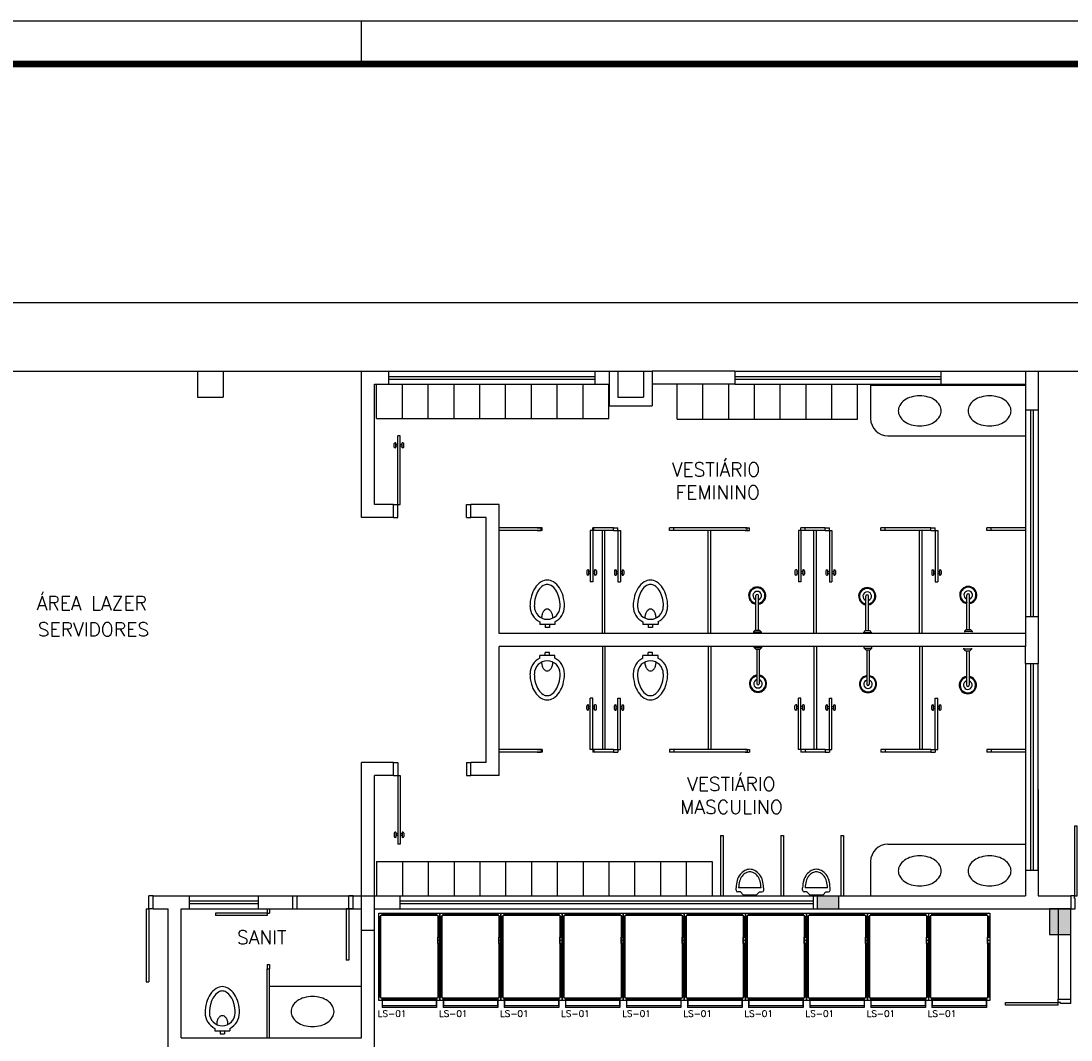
# Model space of a CAD drawing. Extents: x -21.9 to 51.8, y -25 to 17.
# Tile 49 of 53: x 2.9 to 15.1, y 5.1 to 17. Entities that reach past the tile are written whole.
import ezdxf

# ---------------------------------------------------------------- set-up
doc = ezdxf.new("R2010")
doc.units = 0
doc.header["$MEASUREMENT"] = 0
doc.layers.add('PAREDES', color=8, linetype='Continuous')
doc.layers.add('PRANCHA', color=8, linetype='Continuous')
doc.styles.add('20--4-0', font='romans.shx', dxfattribs={"height": 0.08})
doc.styles.add('50-30', font='romans.shx', dxfattribs={"height": 0.16})

# ---------------------------------------------------------------- blocks, each defined once
blk = doc.blocks.new('1-50 A0 FGR')
at = {"layer": 'PRANCHA'}
for p, q in [((3692.67, 59.449), (3632.52, 59.449)), ((3647.713, 58.949), (3647.713, 59.449))]:
    blk.add_line(p, q, dxfattribs=at)
at = {"layer": 'PRANCHA', "const_width": 0.075}
blk.add_lwpolyline([(3633.77, 58.949), (3633.77, 17.949), (3692.17, 17.949), (3692.17, 58.949), (3633.77, 58.949)], dxfattribs=at)
blk = doc.blocks.new('PORTA 120 DUPLA')
at = {"layer": 'PAREDES'}
for p, q in [((-96.829, 44.041), (-96.779, 44.041)), ((-96.779, 44.041), (-96.779, 43.921)), ((-95.579, 44.041), (-95.579, 43.921)), ((-95.579, 44.041), (-95.529, 44.041)), ((-96.789, 43.891), (-96.829, 43.891)), ((-96.789, 43.921), (-96.789, 43.891)), ((-96.779, 43.921), (-96.789, 43.921)), ((-96.789, 43.891), (-96.789, 43.281)), ((-96.759, 43.891), (-96.789, 43.891)), ((-96.759, 43.281), (-96.759, 43.891)), ((-95.599, 43.891), (-95.599, 43.281)), ((-95.599, 43.891), (-95.569, 43.891)), ((-95.579, 43.921), (-95.569, 43.921)), ((-95.569, 43.921), (-95.569, 43.891)), ((-95.569, 43.281), (-95.569, 43.891)), ((-95.569, 43.891), (-95.529, 43.891)), ((-96.789, 43.281), (-96.759, 43.281)), ((-95.599, 43.281), (-95.569, 43.281))]:
    blk.add_line(p, q, dxfattribs=at)
blk = doc.blocks.new('PORTA 1.60X2.10 DUPLA')
at = {"layer": 'PAREDES'}
for p, q in [((-103.693, 43.276), (-103.643, 43.276)), ((-103.643, 43.276), (-103.643, 43.156)), ((-102.043, 43.276), (-102.043, 43.156)), ((-101.993, 43.276), (-102.043, 43.276)), ((-103.653, 43.126), (-103.693, 43.126)), ((-103.643, 43.156), (-103.653, 43.156)), ((-103.653, 43.156), (-103.653, 43.126)), ((-103.623, 43.126), (-103.653, 43.126)), ((-103.653, 43.126), (-103.653, 42.316)), ((-103.623, 42.316), (-103.623, 43.126)), ((-102.033, 43.126), (-102.063, 43.126)), ((-102.063, 43.126), (-102.063, 42.316)), ((-102.043, 43.156), (-102.033, 43.156)), ((-102.033, 43.156), (-102.033, 43.126)), ((-102.033, 42.316), (-102.033, 43.126)), ((-102.033, 43.126), (-101.993, 43.126)), ((-103.653, 42.316), (-103.623, 42.316)), ((-102.063, 42.316), (-102.033, 42.316))]:
    blk.add_line(p, q, dxfattribs=at)
blk = doc.blocks.new('LS-01')
at = {"layer": 'PAREDES'}
for p, q in [((-156.233, 63.489), (-156.233, 63.407)), ((-155.599, 63.426), (-156.233, 63.426)), ((-155.599, 63.407), (-156.233, 63.407)), ((-156.231, 63.489), (-156.231, 63.426)), ((-155.602, 63.489), (-155.602, 63.426)), ((-155.599, 63.489), (-155.599, 63.407))]:
    blk.add_line(p, q, dxfattribs=at)
for points in [[(-156.271, 64.466), (-156.246, 64.466), (-156.246, 64.479), (-156.233, 64.479), (-156.233, 64.504)], [(-155.586, 64.479), (-155.586, 63.515), (-156.246, 63.515), (-156.246, 64.479), (-155.586, 64.479)], [(-156.233, 64.492), (-155.599, 64.492)], [(-155.599, 64.504), (-155.599, 64.479), (-155.586, 64.479), (-155.586, 64.466), (-155.561, 64.466)], [(-156.259, 63.527), (-156.259, 64.466)], [(-155.574, 64.466), (-155.574, 64.225)], [(-155.561, 64.225), (-155.586, 64.225)], [(-155.561, 64.149), (-155.586, 64.149), (-155.586, 64.225), (-155.561, 64.225), (-155.561, 64.149)], [(-155.561, 64.187), (-155.586, 64.187), (-155.586, 64.187)], [(-155.561, 64.149), (-155.586, 64.149)], [(-155.574, 64.149), (-155.574, 63.527)], [(-156.233, 63.489), (-156.233, 63.515), (-156.246, 63.515), (-156.246, 63.527), (-156.271, 63.527)], [(-155.599, 63.502), (-156.233, 63.502)], [(-155.561, 63.527), (-155.586, 63.527), (-155.586, 63.515), (-155.599, 63.515), (-155.599, 63.489)]]:
    blk.add_lwpolyline(points, dxfattribs=at)
blk.add_lwpolyline([(-156.271, 63.489), (-156.271, 64.504), (-155.561, 64.504), (-155.561, 63.489)], close=True, dxfattribs=at)
at = {"layer": 'PAREDES', "style": '20--4-0'}
blk.add_text('LS-01', height=0.075, dxfattribs=at).set_placement((-156.282, 63.298))
blk = doc.blocks.new('CUBA')
blk.add_lwpolyline([(0, 0, 0.07067), (0.014, -0.099, 0.082314), (0.051, -0.177, 0.106842), (0.112, -0.233, 0.13438), (0.175, -0.25, 0.13438), (0.238, -0.233, 0.106842), (0.299, -0.177, 0.082314), (0.336, -0.099, 0.07067), (0.35, 0, 0.07067), (0.336, 0.099, 0.082314), (0.299, 0.177, 0.106842), (0.238, 0.233, 0.13438), (0.175, 0.25, 0.13438), (0.112, 0.233, 0.106842), (0.051, 0.177, 0.082314), (0.014, 0.099, 0.07067)], format="xyb", close=True)
blk = doc.blocks.new('ENTORNO')
at = {"layer": 'PAREDES'}
for p, q in [((93.359, 2.641), (132.809, 2.641)), ((93.359, 1.841), (100.159, 1.841)), ((98.249, 1.841), (98.549, 1.841)), ((98.249, 1.841), (98.249, 1.541)), ((98.549, 1.841), (98.549, 1.541)), ((100.159, 0.141), (100.159, 1.841)), ((100.159, 1.841), (100.474, 1.841)), ((100.474, 1.841), (102.874, 1.841)), ((100.474, 1.691), (100.474, 1.841)), ((102.874, 1.841), (103.139, 1.841)), ((102.874, 1.691), (102.874, 1.841)), ((103.039, 1.841), (103.039, 1.441)), ((103.139, 1.841), (103.139, 1.541)), ((103.139, 1.841), (103.539, 1.841)), ((103.439, 1.841), (103.439, 1.541)), ((104.499, 1.841), (103.539, 1.841)), ((103.539, 1.841), (103.539, 1.441)), ((104.499, 1.841), (106.899, 1.841)), ((104.499, 1.841), (104.499, 1.691)), ((106.899, 1.841), (108.029, 1.841)), ((106.899, 1.691), (106.899, 1.841)), ((107.879, 1.841), (107.879, 1.391)), ((108.029, 1.841), (108.029, 1.391)), ((108.029, 1.841), (109.428, 1.841)), ((100.474, 1.781), (102.874, 1.781)), ((100.474, 1.751), (102.874, 1.751)), ((104.499, 1.781), (106.899, 1.781)), ((104.499, 1.751), (106.899, 1.751)), ((100.309, 0.291), (100.309, 1.691)), ((100.309, 1.691), (100.474, 1.691)), ((100.334, 1.291), (100.334, 1.691)), ((100.474, 1.691), (102.874, 1.691)), ((100.634, 1.291), (100.634, 1.691)), ((100.934, 1.291), (100.934, 1.691)), ((101.234, 1.291), (101.234, 1.691)), ((101.534, 1.291), (101.534, 1.691)), ((101.834, 1.291), (101.834, 1.691)), ((102.134, 1.291), (102.134, 1.691)), ((102.434, 1.291), (102.434, 1.691)), ((102.734, 1.291), (102.734, 1.691)), ((102.874, 1.691), (103.039, 1.691)), ((103.034, 1.291), (103.034, 1.691)), ((104.499, 1.691), (103.539, 1.691)), ((103.828, 1.284), (103.828, 1.684)), ((104.128, 1.284), (104.128, 1.684)), ((104.428, 1.291), (104.428, 1.691)), ((104.499, 1.691), (106.899, 1.691)), ((104.728, 1.291), (104.728, 1.691)), ((105.028, 1.284), (105.028, 1.684)), ((105.328, 1.284), (105.328, 1.684)), ((105.628, 1.284), (105.628, 1.684)), ((105.928, 1.284), (105.928, 1.684)), ((106.079, 1.691), (106.079, 1.291)), ((106.079, 1.681), (107.879, 1.681)), ((106.899, 1.691), (107.879, 1.691)), ((98.249, 1.541), (98.549, 1.541)), ((103.139, 1.541), (103.439, 1.541)), ((103.039, 1.441), (103.539, 1.441)), ((107.879, 1.391), (107.879, -1.009)), ((107.879, 1.391), (108.029, 1.391)), ((107.939, 1.391), (107.939, -1.009)), ((107.969, 1.391), (107.969, -1.009)), ((108.029, 1.391), (108.029, -1.009)), ((100.334, 1.291), (103.034, 1.291)), ((103.828, 1.284), (105.028, 1.284)), ((104.728, 1.284), (105.928, 1.284)), ((100.539, 0.96), (100.539, 1)), ((100.559, 1.01), (100.549, 1.01)), ((100.559, 0.95), (100.559, 1.01)), ((100.579, 0.99), (100.559, 0.99)), ((100.579, 0.291), (100.579, 1.09)), ((100.609, 1.09), (100.579, 1.09)), ((100.609, 0.291), (100.609, 1.09)), ((100.629, 0.99), (100.609, 0.99)), ((100.639, 1.01), (100.629, 1.01)), ((100.629, 0.95), (100.629, 1.01)), ((100.649, 0.96), (100.649, 1)), ((106.279, 1.091), (107.879, 1.091)), ((100.559, 0.95), (100.549, 0.95)), ((100.579, 0.97), (100.559, 0.97)), ((100.629, 0.97), (100.609, 0.97)), ((100.639, 0.95), (100.629, 0.95)), ((100.529, 0.291), (100.309, 0.291)), ((100.529, 0.141), (100.529, 0.291)), ((100.529, 0.291), (100.609, 0.291)), ((100.579, 0.141), (100.579, 0.291)), ((101.379, 0.141), (101.379, 0.291)), ((101.379, 0.291), (101.429, 0.291)), ((101.759, 0.291), (101.429, 0.291)), ((101.429, 0.141), (101.429, 0.291)), ((101.759, -1.209), (101.759, 0.291)), ((100.529, 0.141), (100.159, 0.141)), ((100.529, 0.141), (100.579, 0.141)), ((101.379, 0.141), (101.429, 0.141)), ((101.609, 0.141), (101.429, 0.141)), ((101.609, -2.709), (101.609, 0.141)), ((102.259, 0.021), (101.759, 0.021)), ((102.199, 0.021), (102.249, 0.021)), ((102.249, -0.009), (102.249, 0.021)), ((102.259, -0.009), (102.259, 0.021)), ((102.849, -0.009), (102.849, 0.021)), ((102.899, 0.021), (102.849, 0.021)), ((102.859, -0.009), (102.859, 0.021)), ((103.089, 0.021), (102.859, 0.021)), ((103.089, -0.009), (103.089, 0.021)), ((103.089, 0.021), (103.139, 0.021)), ((103.139, -0.009), (103.139, 0.021)), ((103.739, -0.009), (103.739, 0.021)), ((103.789, 0.021), (103.739, 0.021)), ((104.644, 0.021), (103.789, 0.021)), ((103.789, -0.009), (103.789, 0.021)), ((104.619, 0.021), (104.669, 0.021)), ((104.644, -0.009), (104.644, 0.021)), ((104.669, -0.009), (104.669, 0.021)), ((105.319, 0.021), (105.269, 0.021)), ((105.269, -0.009), (105.269, 0.021)), ((105.549, 0.021), (105.319, 0.021)), ((105.319, -0.009), (105.319, 0.021)), ((105.549, -0.009), (105.549, 0.021)), ((105.549, 0.021), (105.599, 0.021)), ((105.599, -0.009), (105.599, 0.021)), ((106.199, -0.009), (106.199, 0.021)), ((106.249, 0.021), (106.199, 0.021)), ((106.779, 0.021), (106.249, 0.021)), ((106.249, -0.009), (106.249, 0.021)), ((106.779, -0.009), (106.779, 0.021)), ((106.779, 0.021), (106.829, 0.021)), ((106.829, -0.009), (106.829, 0.021)), ((107.429, -0.009), (107.429, 0.021)), ((107.479, 0.021), (107.429, 0.021)), ((107.479, -0.009), (107.479, 0.021)), ((107.879, 0.021), (107.479, 0.021)), ((102.259, -0.009), (101.759, -0.009)), ((102.199, -0.009), (102.249, -0.009)), ((102.819, -0.009), (102.819, -0.609)), ((102.819, -0.009), (102.819, -0.009)), ((102.849, -0.009), (102.819, -0.009)), ((102.849, -0.009), (102.849, -0.609)), ((102.899, -0.009), (102.849, -0.009)), ((103.089, -0.009), (102.859, -0.009)), ((102.959, -1.209), (102.959, -0.009)), ((102.989, -1.209), (102.989, -0.009)), ((103.089, -0.009), (103.139, -0.009)), ((103.139, -0.009), (103.139, -0.609)), ((103.139, -0.009), (103.169, -0.009)), ((103.169, -0.009), (103.169, -0.609)), ((103.169, -0.009), (103.169, -0.009)), ((103.789, -0.009), (103.739, -0.009)), ((104.644, -0.009), (103.789, -0.009)), ((104.189, -1.209), (104.189, -0.009)), ((104.219, -1.209), (104.219, -0.009)), ((104.619, -0.009), (104.669, -0.009)), ((105.239, -0.009), (105.239, -0.609)), ((105.269, -0.009), (105.239, -0.009)), ((105.239, -0.009), (105.239, -0.009)), ((105.269, -0.009), (105.269, -0.609)), ((105.319, -0.009), (105.269, -0.009)), ((105.549, -0.009), (105.319, -0.009)), ((105.419, -1.209), (105.419, -0.009)), ((105.449, -1.209), (105.449, -0.009)), ((105.549, -0.009), (105.599, -0.009)), ((105.599, -0.009), (105.599, -0.609)), ((105.599, -0.009), (105.629, -0.009)), ((105.629, -0.009), (105.629, -0.609)), ((105.629, -0.009), (105.629, -0.009)), ((106.249, -0.009), (106.199, -0.009)), ((106.779, -0.009), (106.249, -0.009)), ((106.649, -1.209), (106.649, -0.009)), ((106.679, -1.209), (106.679, -0.009)), ((106.779, -0.009), (106.829, -0.009)), ((106.829, -0.009), (106.829, -0.609)), ((106.829, -0.009), (106.859, -0.009)), ((106.859, -0.009), (106.859, -0.609)), ((106.859, -0.009), (106.859, -0.009)), ((107.479, -0.009), (107.429, -0.009)), ((107.879, -0.009), (107.479, -0.009)), ((102.779, -0.479), (102.779, -0.519)), ((102.799, -0.469), (102.789, -0.469)), ((102.799, -0.469), (102.799, -0.529)), ((102.869, -0.469), (102.869, -0.529)), ((102.879, -0.469), (102.869, -0.469)), ((102.889, -0.479), (102.889, -0.519)), ((103.099, -0.479), (103.099, -0.519)), ((103.109, -0.469), (103.119, -0.469)), ((103.119, -0.469), (103.119, -0.529)), ((103.189, -0.469), (103.199, -0.469)), ((103.189, -0.469), (103.189, -0.529)), ((103.209, -0.479), (103.209, -0.519)), ((105.199, -0.479), (105.199, -0.519)), ((105.219, -0.469), (105.209, -0.469)), ((105.219, -0.469), (105.219, -0.529)), ((105.299, -0.469), (105.289, -0.469)), ((105.289, -0.469), (105.289, -0.529)), ((105.309, -0.479), (105.309, -0.519)), ((105.559, -0.479), (105.559, -0.519)), ((105.569, -0.469), (105.579, -0.469)), ((105.579, -0.469), (105.579, -0.529)), ((105.649, -0.469), (105.659, -0.469)), ((105.649, -0.469), (105.649, -0.529)), ((105.669, -0.479), (105.669, -0.519)), ((106.789, -0.479), (106.789, -0.519)), ((106.799, -0.469), (106.809, -0.469)), ((106.809, -0.469), (106.809, -0.529)), ((106.879, -0.469), (106.889, -0.469)), ((106.879, -0.469), (106.879, -0.529)), ((106.899, -0.479), (106.899, -0.519)), ((102.799, -0.529), (102.789, -0.529)), ((102.819, -0.489), (102.799, -0.489)), ((102.819, -0.509), (102.799, -0.509)), ((102.849, -0.609), (102.819, -0.609)), ((102.869, -0.489), (102.849, -0.489)), ((102.869, -0.509), (102.849, -0.509)), ((102.879, -0.529), (102.869, -0.529)), ((103.109, -0.529), (103.119, -0.529)), ((103.119, -0.489), (103.139, -0.489)), ((103.119, -0.509), (103.139, -0.509)), ((103.139, -0.609), (103.169, -0.609)), ((103.169, -0.489), (103.189, -0.489)), ((103.169, -0.509), (103.189, -0.509)), ((103.189, -0.529), (103.199, -0.529)), ((105.219, -0.529), (105.209, -0.529)), ((105.239, -0.489), (105.219, -0.489)), ((105.239, -0.509), (105.219, -0.509)), ((105.269, -0.609), (105.239, -0.609)), ((105.289, -0.489), (105.269, -0.489)), ((105.289, -0.509), (105.269, -0.509)), ((105.299, -0.529), (105.289, -0.529)), ((105.569, -0.529), (105.579, -0.529)), ((105.579, -0.489), (105.599, -0.489)), ((105.579, -0.509), (105.599, -0.509)), ((105.599, -0.609), (105.629, -0.609)), ((105.629, -0.489), (105.649, -0.489)), ((105.629, -0.509), (105.649, -0.509)), ((105.649, -0.529), (105.659, -0.529)), ((106.799, -0.529), (106.809, -0.529)), ((106.809, -0.489), (106.829, -0.489)), ((106.809, -0.509), (106.829, -0.509)), ((106.829, -0.609), (106.859, -0.609)), ((106.859, -0.489), (106.879, -0.489)), ((106.859, -0.509), (106.879, -0.509)), ((106.879, -0.529), (106.889, -0.529)), ((104.745, -1.168), (104.745, -0.768)), ((104.775, -1.168), (104.775, -0.768)), ((106.024, -1.175), (106.024, -0.775)), ((106.054, -1.175), (106.054, -0.775)), ((107.199, -1.161), (107.199, -0.761)), ((107.229, -1.161), (107.229, -0.761)), ((102.23, -1.073), (102.23, -1.103)), ((102.405, -1.073), (102.405, -1.103)), ((103.431, -1.073), (103.431, -1.103)), ((103.606, -1.073), (103.606, -1.103)), ((107.879, -1.009), (107.879, -1.209)), ((107.879, -1.009), (108.029, -1.009)), ((108.029, -1.009), (108.029, -1.559)), ((107.879, -1.209), (101.759, -1.209)), ((102.405, -1.103), (102.23, -1.103)), ((102.293, -1.103), (102.293, -1.138)), ((102.343, -1.138), (102.293, -1.138)), ((102.343, -1.103), (102.343, -1.138)), ((102.959, -1.205), (102.959, -1.209)), ((102.989, -1.205), (102.989, -1.209)), ((103.606, -1.103), (103.431, -1.103)), ((103.493, -1.103), (103.493, -1.138)), ((103.543, -1.138), (103.493, -1.138)), ((103.543, -1.103), (103.543, -1.138)), ((104.735, -1.168), (104.715, -1.188)), ((104.715, -1.188), (104.715, -1.198)), ((104.715, -1.188), (104.805, -1.188)), ((104.735, -1.168), (104.785, -1.168)), ((104.785, -1.168), (104.805, -1.188)), ((104.805, -1.188), (104.805, -1.198)), ((106.014, -1.175), (105.994, -1.195)), ((105.994, -1.195), (105.994, -1.205)), ((105.994, -1.195), (106.084, -1.195)), ((106.014, -1.175), (106.064, -1.175)), ((106.064, -1.175), (106.084, -1.195)), ((106.084, -1.195), (106.084, -1.205)), ((107.189, -1.161), (107.169, -1.181)), ((107.169, -1.181), (107.169, -1.191)), ((107.169, -1.181), (107.259, -1.181)), ((107.189, -1.161), (107.239, -1.161)), ((107.239, -1.161), (107.259, -1.181)), ((107.259, -1.181), (107.259, -1.191)), ((107.879, -1.209), (107.879, -1.359)), ((107.879, -1.359), (101.759, -1.359)), ((101.759, -2.859), (101.759, -1.359)), ((102.293, -1.466), (102.293, -1.431)), ((102.343, -1.431), (102.293, -1.431)), ((102.343, -1.466), (102.343, -1.431)), ((102.959, -1.359), (102.959, -2.559)), ((102.989, -1.359), (102.989, -2.559)), ((103.493, -1.466), (103.493, -1.431)), ((103.543, -1.431), (103.493, -1.431)), ((103.543, -1.466), (103.543, -1.431)), ((104.189, -1.359), (104.189, -2.559)), ((104.219, -1.359), (104.219, -2.559)), ((104.724, -1.372), (104.724, -1.362)), ((104.744, -1.392), (104.724, -1.372)), ((104.724, -1.372), (104.814, -1.372)), ((104.744, -1.392), (104.794, -1.392)), ((104.754, -1.392), (104.754, -1.792)), ((104.784, -1.392), (104.784, -1.792)), ((104.794, -1.392), (104.814, -1.372)), ((104.814, -1.372), (104.814, -1.362)), ((105.419, -1.359), (105.419, -2.559)), ((105.449, -1.359), (105.449, -2.559)), ((106.003, -1.377), (106.003, -1.367)), ((106.023, -1.397), (106.003, -1.377)), ((106.003, -1.377), (106.093, -1.377)), ((106.023, -1.397), (106.073, -1.397)), ((106.033, -1.397), (106.033, -1.797)), ((106.063, -1.397), (106.063, -1.797)), ((106.073, -1.397), (106.093, -1.377)), ((106.093, -1.377), (106.093, -1.367)), ((106.649, -1.359), (106.649, -2.559)), ((106.679, -1.359), (106.679, -2.559)), ((107.164, -1.388), (107.164, -1.378)), ((107.184, -1.408), (107.164, -1.388)), ((107.164, -1.388), (107.254, -1.388)), ((107.184, -1.408), (107.234, -1.408)), ((107.194, -1.408), (107.194, -1.808)), ((107.224, -1.408), (107.224, -1.808)), ((107.234, -1.408), (107.254, -1.388)), ((107.254, -1.388), (107.254, -1.378)), ((107.879, -1.559), (107.879, -1.359)), ((102.405, -1.466), (102.23, -1.466)), ((102.23, -1.496), (102.23, -1.466)), ((102.405, -1.496), (102.405, -1.466)), ((103.606, -1.466), (103.431, -1.466)), ((103.431, -1.496), (103.431, -1.466)), ((103.606, -1.496), (103.606, -1.466)), ((107.879, -1.559), (107.879, -3.959)), ((107.879, -1.559), (108.029, -1.559)), ((107.939, -1.559), (107.939, -3.959)), ((107.969, -1.559), (107.969, -3.959)), ((108.029, -3.959), (108.029, -1.559)), ((102.779, -2.089), (102.779, -2.049)), ((102.799, -2.039), (102.789, -2.039)), ((102.799, -2.099), (102.799, -2.039)), ((102.819, -2.059), (102.799, -2.059)), ((102.819, -2.559), (102.819, -1.959)), ((102.849, -1.959), (102.819, -1.959)), ((102.849, -2.559), (102.849, -1.959)), ((102.869, -2.059), (102.849, -2.059)), ((102.869, -2.099), (102.869, -2.039)), ((102.879, -2.039), (102.869, -2.039)), ((102.889, -2.089), (102.889, -2.049)), ((103.099, -2.089), (103.099, -2.049)), ((103.109, -2.039), (103.119, -2.039)), ((103.119, -2.099), (103.119, -2.039)), ((103.119, -2.059), (103.139, -2.059)), ((103.139, -2.559), (103.139, -1.959)), ((103.139, -1.959), (103.169, -1.959)), ((103.169, -2.559), (103.169, -1.959)), ((103.169, -2.059), (103.189, -2.059)), ((103.189, -2.039), (103.199, -2.039)), ((103.189, -2.099), (103.189, -2.039)), ((103.209, -2.089), (103.209, -2.049)), ((105.199, -2.089), (105.199, -2.049)), ((105.219, -2.039), (105.209, -2.039)), ((105.219, -2.099), (105.219, -2.039)), ((105.239, -2.059), (105.219, -2.059)), ((105.239, -2.559), (105.239, -1.959)), ((105.269, -1.959), (105.239, -1.959)), ((105.269, -2.559), (105.269, -1.959)), ((105.289, -2.059), (105.269, -2.059)), ((105.299, -2.039), (105.289, -2.039)), ((105.289, -2.099), (105.289, -2.039)), ((105.309, -2.089), (105.309, -2.049)), ((105.559, -2.089), (105.559, -2.049)), ((105.569, -2.039), (105.579, -2.039)), ((105.579, -2.099), (105.579, -2.039)), ((105.579, -2.059), (105.599, -2.059)), ((105.599, -2.559), (105.599, -1.959)), ((105.599, -1.959), (105.629, -1.959)), ((105.629, -2.559), (105.629, -1.959)), ((105.629, -2.059), (105.649, -2.059)), ((105.649, -2.039), (105.659, -2.039)), ((105.649, -2.099), (105.649, -2.039)), ((105.669, -2.089), (105.669, -2.049)), ((106.789, -2.089), (106.789, -2.049)), ((106.799, -2.039), (106.809, -2.039)), ((106.809, -2.099), (106.809, -2.039)), ((106.809, -2.059), (106.829, -2.059)), ((106.829, -2.559), (106.829, -1.959)), ((106.829, -1.959), (106.859, -1.959)), ((106.859, -2.559), (106.859, -1.959)), ((106.859, -2.059), (106.879, -2.059)), ((106.879, -2.039), (106.889, -2.039)), ((106.879, -2.099), (106.879, -2.039)), ((106.899, -2.089), (106.899, -2.049)), ((102.799, -2.099), (102.789, -2.099)), ((102.819, -2.079), (102.799, -2.079)), ((102.869, -2.079), (102.849, -2.079)), ((102.879, -2.099), (102.869, -2.099)), ((103.109, -2.099), (103.119, -2.099)), ((103.119, -2.079), (103.139, -2.079)), ((103.169, -2.079), (103.189, -2.079)), ((103.189, -2.099), (103.199, -2.099)), ((105.219, -2.099), (105.209, -2.099)), ((105.239, -2.079), (105.219, -2.079)), ((105.289, -2.079), (105.269, -2.079)), ((105.299, -2.099), (105.289, -2.099)), ((105.569, -2.099), (105.579, -2.099)), ((105.579, -2.079), (105.599, -2.079)), ((105.629, -2.079), (105.649, -2.079)), ((105.649, -2.099), (105.659, -2.099)), ((106.799, -2.099), (106.809, -2.099)), ((106.809, -2.079), (106.829, -2.079)), ((106.859, -2.079), (106.879, -2.079)), ((106.879, -2.099), (106.889, -2.099)), ((102.259, -2.559), (101.759, -2.559)), ((102.199, -2.559), (102.249, -2.559)), ((102.249, -2.559), (102.249, -2.589)), ((102.259, -2.559), (102.259, -2.589)), ((102.819, -2.559), (102.819, -2.559)), ((102.849, -2.559), (102.819, -2.559)), ((102.849, -2.559), (102.849, -2.589)), ((102.899, -2.559), (102.849, -2.559)), ((102.859, -2.559), (102.859, -2.589)), ((103.089, -2.559), (102.859, -2.559)), ((103.089, -2.559), (103.089, -2.589)), ((103.089, -2.559), (103.139, -2.559)), ((103.139, -2.559), (103.139, -2.589)), ((103.139, -2.559), (103.169, -2.559)), ((103.169, -2.559), (103.169, -2.559)), ((103.739, -2.559), (103.739, -2.589)), ((103.789, -2.559), (103.739, -2.559)), ((104.644, -2.559), (103.789, -2.559)), ((103.789, -2.559), (103.789, -2.589)), ((104.619, -2.559), (104.669, -2.559)), ((104.644, -2.559), (104.644, -2.589)), ((104.669, -2.559), (104.669, -2.589)), ((105.269, -2.559), (105.239, -2.559)), ((105.239, -2.559), (105.239, -2.559)), ((105.319, -2.559), (105.269, -2.559)), ((105.269, -2.559), (105.269, -2.589)), ((105.549, -2.559), (105.319, -2.559)), ((105.319, -2.559), (105.319, -2.589)), ((105.549, -2.559), (105.549, -2.589)), ((105.549, -2.559), (105.599, -2.559)), ((105.599, -2.559), (105.599, -2.589)), ((105.599, -2.559), (105.629, -2.559)), ((105.629, -2.559), (105.629, -2.559)), ((106.199, -2.559), (106.199, -2.589)), ((106.249, -2.559), (106.199, -2.559)), ((106.779, -2.559), (106.249, -2.559)), ((106.249, -2.559), (106.249, -2.589)), ((106.779, -2.559), (106.779, -2.589)), ((106.779, -2.559), (106.829, -2.559)), ((106.829, -2.559), (106.829, -2.589)), ((106.829, -2.559), (106.859, -2.559)), ((106.859, -2.559), (106.859, -2.559)), ((107.429, -2.559), (107.429, -2.589)), ((107.479, -2.559), (107.429, -2.559)), ((107.479, -2.559), (107.479, -2.589)), ((107.879, -2.559), (107.479, -2.559)), ((102.259, -2.589), (101.759, -2.589)), ((102.199, -2.589), (102.249, -2.589)), ((102.899, -2.589), (102.849, -2.589)), ((103.089, -2.589), (102.859, -2.589)), ((103.089, -2.589), (103.139, -2.589)), ((103.789, -2.589), (103.739, -2.589)), ((104.644, -2.589), (103.789, -2.589)), ((104.619, -2.589), (104.669, -2.589)), ((105.319, -2.589), (105.269, -2.589)), ((105.549, -2.589), (105.319, -2.589)), ((105.549, -2.589), (105.599, -2.589)), ((106.249, -2.589), (106.199, -2.589)), ((106.779, -2.589), (106.249, -2.589)), ((106.779, -2.589), (106.829, -2.589)), ((107.479, -2.589), (107.429, -2.589)), ((107.879, -2.589), (107.479, -2.589)), ((100.159, -4.259), (100.159, -2.709)), ((100.529, -2.709), (100.159, -2.709)), ((100.529, -2.859), (100.529, -2.709)), ((100.529, -2.709), (100.579, -2.709)), ((100.579, -2.709), (100.579, -2.859)), ((101.379, -2.709), (101.379, -2.859)), ((101.379, -2.709), (101.429, -2.709)), ((101.429, -2.859), (101.429, -2.709)), ((101.609, -2.709), (101.429, -2.709)), ((100.309, -4.259), (100.309, -2.859)), ((100.529, -2.859), (100.309, -2.859)), ((100.529, -2.859), (100.609, -2.859)), ((100.579, -2.859), (100.579, -3.659)), ((100.609, -2.859), (100.609, -3.659)), ((101.379, -2.859), (101.429, -2.859)), ((101.759, -2.859), (101.429, -2.859)), ((100.539, -3.529), (100.539, -3.569)), ((100.559, -3.519), (100.549, -3.519)), ((100.559, -3.519), (100.559, -3.579)), ((100.579, -3.539), (100.559, -3.539)), ((100.629, -3.539), (100.609, -3.539)), ((100.639, -3.519), (100.629, -3.519)), ((100.629, -3.519), (100.629, -3.579)), ((100.649, -3.529), (100.649, -3.569)), ((100.559, -3.579), (100.549, -3.579)), ((100.579, -3.559), (100.559, -3.559)), ((100.609, -3.659), (100.579, -3.659)), ((100.629, -3.559), (100.609, -3.559)), ((100.639, -3.579), (100.629, -3.579)), ((104.334, -3.559), (104.334, -4.259)), ((104.334, -3.559), (104.364, -3.559)), ((104.364, -3.559), (104.364, -4.259)), ((105.034, -3.559), (105.034, -4.259)), ((105.034, -3.559), (105.064, -3.559)), ((105.064, -3.559), (105.064, -4.259)), ((105.734, -3.559), (105.734, -4.259)), ((105.734, -3.559), (105.764, -3.559)), ((105.764, -3.559), (105.764, -4.259)), ((106.279, -3.659), (107.879, -3.659)), ((100.334, -3.859), (104.234, -3.859)), ((100.334, -3.859), (100.334, -4.259)), ((100.634, -3.859), (100.634, -4.259)), ((100.934, -3.859), (100.934, -4.259)), ((101.234, -3.859), (101.234, -4.259)), ((101.534, -3.859), (101.534, -4.259)), ((101.834, -3.859), (101.834, -4.259)), ((102.134, -3.859), (102.134, -4.259)), ((102.434, -3.859), (102.434, -4.259)), ((102.734, -3.859), (102.734, -4.259)), ((103.034, -3.859), (103.034, -4.259)), ((103.334, -3.859), (103.334, -4.259)), ((103.634, -3.859), (103.634, -4.259)), ((103.934, -3.859), (103.934, -4.259)), ((104.234, -3.859), (104.234, -4.259)), ((104.334, -3.859), (104.334, -4.259)), ((106.079, -3.859), (106.079, -4.259)), ((107.879, -3.959), (108.029, -3.959)), ((107.879, -3.959), (107.879, -4.259)), ((108.029, -3.959), (108.029, -4.259)), ((97.684, -4.409), (97.684, -4.259)), ((97.734, -4.259), (97.684, -4.259)), ((97.734, -4.409), (97.734, -4.259)), ((97.734, -4.259), (98.159, -4.259)), ((98.159, -4.409), (98.159, -4.259)), ((98.159, -4.259), (98.959, -4.259)), ((98.959, -4.409), (98.959, -4.259)), ((98.959, -4.259), (99.359, -4.259)), ((99.359, -4.409), (99.359, -4.259)), ((99.359, -4.259), (99.409, -4.259)), ((99.359, -4.259), (99.359, -4.259)), ((99.409, -4.409), (99.409, -4.259)), ((100.009, -4.409), (100.009, -4.259)), ((100.059, -4.259), (100.009, -4.259)), ((100.059, -4.409), (100.059, -4.259)), ((100.059, -4.259), (100.159, -4.259)), ((104.514, -4.194), (104.514, -4.164)), ((104.564, -4.214), (104.534, -4.214)), ((104.805, -4.164), (104.544, -4.164)), ((104.596, -4.247), (104.564, -4.214)), ((104.745, -4.25), (104.603, -4.25)), ((104.752, -4.247), (104.785, -4.214)), ((104.785, -4.214), (104.815, -4.214)), ((104.835, -4.194), (104.835, -4.164)), ((105.287, -4.194), (105.287, -4.164)), ((105.337, -4.214), (105.307, -4.214)), ((105.578, -4.164), (105.317, -4.164)), ((105.37, -4.247), (105.337, -4.214)), ((105.518, -4.25), (105.377, -4.25)), ((105.525, -4.247), (105.558, -4.214)), ((105.558, -4.214), (105.588, -4.214)), ((105.608, -4.194), (105.608, -4.164)), ((98.159, -4.319), (98.959, -4.319)), ((98.159, -4.349), (98.959, -4.349)), ((97.654, -4.41), (97.684, -4.41)), ((97.654, -4.41), (97.654, -5.26)), ((97.734, -4.409), (97.684, -4.409)), ((97.684, -4.41), (97.684, -5.26)), ((97.734, -4.409), (97.909, -4.409)), ((97.909, -6.059), (97.909, -4.409)), ((98.059, -5.909), (98.059, -4.409)), ((98.059, -4.409), (98.159, -4.409)), ((98.159, -4.409), (98.959, -4.409)), ((99.059, -4.459), (98.459, -4.459)), ((98.459, -4.459), (98.459, -4.489)), ((99.059, -4.489), (98.459, -4.489)), ((98.959, -4.409), (99.359, -4.409)), ((99.059, -4.409), (99.059, -4.459)), ((99.059, -4.459), (99.059, -4.489)), ((99.059, -4.459), (99.089, -4.459)), ((99.059, -4.489), (99.059, -4.489)), ((99.089, -4.409), (99.089, -4.459)), ((99.359, -4.409), (99.409, -4.409)), ((99.979, -4.409), (99.979, -5.009)), ((100.009, -4.409), (99.979, -4.409)), ((100.059, -4.409), (100.009, -4.409)), ((100.009, -4.409), (100.009, -5.009)), ((100.059, -4.409), (100.159, -4.409)), ((99.059, -5.059), (99.059, -5.109)), ((99.059, -5.059), (99.089, -5.059)), ((99.059, -5.909), (99.059, -5.109)), ((99.059, -5.109), (99.089, -5.109)), ((99.089, -5.059), (99.089, -5.109)), ((99.089, -5.909), (99.089, -5.109)), ((100.009, -5.009), (99.979, -5.009)), ((97.654, -5.26), (97.684, -5.26)), ((99.089, -5.309), (100.159, -5.309)), ((98.452, -5.8), (98.452, -5.83)), ((98.452, -5.83), (98.627, -5.83)), ((98.514, -5.83), (98.514, -5.865)), ((98.564, -5.83), (98.564, -5.865)), ((98.627, -5.8), (98.627, -5.83)), ((98.059, -5.909), (100.159, -5.909)), ((98.514, -5.865), (98.564, -5.865))]:
    blk.add_line(p, q, dxfattribs=at)
for points in [[(98.739, -5.62, 0.066402), (98.723, -5.499, 0.078959), (98.681, -5.405, 0.107161), (98.611, -5.336, 0.141785), (98.539, -5.315, 0.141785), (98.468, -5.336, 0.107161), (98.398, -5.405, 0.078959), (98.356, -5.499, 0.066402), (98.339, -5.62, 0.066402)], [(98.689, -5.62, 0.066402), (98.675, -5.512, 0.078959), (98.639, -5.432, 0.107161), (98.584, -5.378, 0.141785), (98.539, -5.365, 0.141785), (98.494, -5.378, 0.107161), (98.44, -5.432, 0.078959), (98.404, -5.512, 0.066402), (98.389, -5.62, 0.066402)], [(98.605, -5.755, 0.064559), (98.599, -5.714, 0.077436), (98.586, -5.683, 0.107172), (98.563, -5.66, 0.145191), (98.539, -5.653, 0.145191), (98.516, -5.66, 0.107172), (98.493, -5.683, 0.077436), (98.479, -5.714, 0.064559), (98.474, -5.755, 0.064559)]]:
    blk.add_lwpolyline(points, format="xyb", dxfattribs=at)
blk.add_lwpolyline([(99.588, -5.78, 0.07067), (99.687, -5.765, 0.082314), (99.765, -5.728, 0.106842), (99.82, -5.668, 0.13438), (99.838, -5.605, 0.13438), (99.82, -5.541, 0.106842), (99.765, -5.481, 0.082314), (99.687, -5.444, 0.07067), (99.588, -5.43, 0.07067), (99.489, -5.444, 0.082314), (99.411, -5.481, 0.106842), (99.355, -5.541, 0.13438), (99.338, -5.605, 0.13438), (99.355, -5.668, 0.106842), (99.411, -5.728, 0.082314), (99.489, -5.765, 0.07067)], format="xyb", close=True, dxfattribs=at)
for centre, radius, start, end in [((106.279, 1.291), 0.2, 180, 270), ((100.549, 1), 0.01, 90, 180), ((100.639, 1), 0.01, 0, 90), ((100.549, 0.96), 0.01, 180, 270), ((100.639, 0.96), 0.01, 270, 0), ((102.789, -0.479), 0.01, 90, 180), ((102.879, -0.479), 0.01, 0, 90), ((103.109, -0.479), 0.01, 90, 180), ((103.199, -0.479), 0.01, 0, 90), ((105.209, -0.479), 0.01, 90, 180), ((105.299, -0.479), 0.01, 0, 90), ((105.569, -0.479), 0.01, 90, 180), ((105.659, -0.479), 0.01, 0, 90), ((106.799, -0.479), 0.01, 90, 180), ((106.889, -0.479), 0.01, 0, 90), ((102.369, -0.804), 0.231, 122.2796, 146.7456), ((102.318, -0.722), 0.134, 90, 122.2796), ((102.318, -0.722), 0.134, 57.7204, 90), ((102.266, -0.804), 0.231, 33.2544, 57.7204), ((102.789, -0.519), 0.01, 180, 270), ((102.879, -0.519), 0.01, 270, 0), ((103.109, -0.519), 0.01, 180, 270), ((103.199, -0.519), 0.01, 270, 0), ((103.57, -0.804), 0.231, 122.2796, 146.7456), ((103.518, -0.722), 0.134, 90, 122.2796), ((103.518, -0.722), 0.134, 57.7204, 90), ((103.467, -0.804), 0.231, 33.2544, 57.7204), ((105.209, -0.519), 0.01, 180, 270), ((105.299, -0.519), 0.01, 270, 0), ((105.569, -0.519), 0.01, 180, 270), ((105.659, -0.519), 0.01, 270, 0), ((106.799, -0.519), 0.01, 180, 270), ((106.889, -0.519), 0.01, 270, 0), ((102.451, -0.858), 0.329, 146.7456, 164.8042), ((102.451, -0.858), 0.279, 146.7456, 164.8042), ((102.369, -0.804), 0.181, 122.2796, 146.7456), ((102.318, -0.722), 0.0842, 90, 122.2796), ((102.318, -0.722), 0.0842, 57.7204, 90), ((102.266, -0.804), 0.181, 33.2544, 57.7204), ((102.184, -0.858), 0.279, 15.1958, 33.2544), ((102.184, -0.858), 0.329, 15.1958, 33.2544), ((103.652, -0.858), 0.329, 146.7456, 164.8042), ((103.652, -0.858), 0.279, 146.7456, 164.8042), ((103.57, -0.804), 0.181, 122.2796, 146.7456), ((103.518, -0.722), 0.0842, 90, 122.2796), ((103.518, -0.722), 0.0842, 57.7204, 90), ((103.467, -0.804), 0.181, 33.2544, 57.7204), ((103.385, -0.858), 0.279, 15.1958, 33.2544), ((103.385, -0.858), 0.329, 15.1958, 33.2544), ((104.76, -0.768), 0.1, 278.6269, 261.3731), ((104.76, -0.768), 0.09, 278.6269, 261.3731), ((104.76, -0.768), 0.05, 287.4576, 252.5424), ((106.039, -0.775), 0.1, 278.6269, 261.3731), ((106.039, -0.775), 0.09, 278.6269, 261.3731), ((106.039, -0.775), 0.05, 287.4576, 252.5424), ((107.214, -0.761), 0.1, 278.6269, 261.3731), ((107.214, -0.761), 0.09, 278.6269, 261.3731), ((107.214, -0.761), 0.05, 287.4576, 252.5424), ((102.581, -0.893), 0.464, 164.8042, 180), ((102.581, -0.893), 0.414, 164.8042, 180), ((102.054, -0.893), 0.414, 0, 15.1958), ((102.054, -0.893), 0.464, 360, 15.1958), ((103.782, -0.893), 0.464, 164.8042, 180), ((103.782, -0.893), 0.414, 164.8042, 180), ((103.255, -0.893), 0.414, 0, 15.1958), ((103.255, -0.893), 0.464, 360, 15.1958), ((104.76, -0.768), 0.015, 0, 180), ((106.039, -0.775), 0.015, 0, 180), ((107.214, -0.761), 0.015, 0, 180), ((102.318, -0.893), 0.2, 180, 244.1581), ((102.318, -0.893), 0.15, 180, 0), ((102.366, -1.016), 0.112, 147.5129, 165.2246), ((102.336, -0.997), 0.0769, 123.0444, 147.5129), ((102.318, -0.968), 0.0427, 90, 123.0444), ((102.318, -0.968), 0.0427, 56.9556, 90), ((102.299, -0.997), 0.0769, 32.4871, 56.9556), ((102.269, -1.016), 0.112, 14.7754, 32.4871), ((102.318, -0.893), 0.2, 295.8419, 0), ((103.518, -0.893), 0.2, 180, 244.1581), ((103.518, -0.893), 0.15, 180, 0), ((103.567, -1.016), 0.112, 147.5129, 165.2246), ((103.537, -0.997), 0.0769, 123.0444, 147.5129), ((103.518, -0.968), 0.0427, 90, 123.0444), ((103.518, -0.968), 0.0427, 56.9556, 90), ((103.5, -0.997), 0.0769, 32.4871, 56.9556), ((103.47, -1.016), 0.112, 14.7754, 32.4871), ((103.518, -0.893), 0.2, 295.8419, 0), ((102.413, -1.028), 0.161, 165.2246, 180), ((102.222, -1.028), 0.161, 0, 14.7754), ((103.614, -1.028), 0.161, 165.2246, 180), ((103.423, -1.028), 0.161, 0, 14.7754), ((102.318, -1.676), 0.2, 115.8419, 180), ((102.318, -1.676), 0.15, 0, 180), ((102.413, -1.541), 0.161, 180, 194.7754), ((102.366, -1.553), 0.112, 194.7754, 212.4871), ((102.269, -1.553), 0.112, 327.5129, 345.2246), ((102.222, -1.541), 0.161, 345.2246, 360), ((102.318, -1.676), 0.2, 0, 64.1581), ((103.518, -1.676), 0.2, 115.8419, 180), ((103.518, -1.676), 0.15, 0, 180), ((103.614, -1.541), 0.161, 180, 194.7754), ((103.567, -1.553), 0.112, 194.7754, 212.4871), ((103.47, -1.553), 0.112, 327.5129, 345.2246), ((103.423, -1.541), 0.161, 345.2246, 360), ((103.518, -1.676), 0.2, 0, 64.1581), ((102.581, -1.676), 0.464, 180, 195.1958), ((102.581, -1.676), 0.414, 180, 195.1958), ((102.336, -1.572), 0.0769, 212.4871, 236.9556), ((102.318, -1.601), 0.0427, 236.9556, 270), ((102.318, -1.601), 0.0427, 270, 303.0444), ((102.299, -1.572), 0.0769, 303.0444, 327.5129), ((102.054, -1.676), 0.414, 344.8042, 0), ((102.054, -1.676), 0.464, 344.8042, 0), ((103.782, -1.676), 0.464, 180, 195.1958), ((103.782, -1.676), 0.414, 180, 195.1958), ((103.537, -1.572), 0.0769, 212.4871, 236.9556), ((103.518, -1.601), 0.0427, 236.9556, 270), ((103.518, -1.601), 0.0427, 270, 303.0444), ((103.5, -1.572), 0.0769, 303.0444, 327.5129), ((103.255, -1.676), 0.414, 344.8042, 0), ((103.255, -1.676), 0.464, 344.8042, 0), ((104.769, -1.792), 0.1, 98.6269, 81.3731), ((104.769, -1.792), 0.09, 98.6269, 81.3731), ((106.048, -1.797), 0.1, 98.6269, 81.3731), ((106.048, -1.797), 0.09, 98.6269, 81.3731), ((107.209, -1.808), 0.1, 98.6269, 81.3731), ((102.451, -1.711), 0.329, 195.1958, 213.2544), ((102.451, -1.711), 0.279, 195.1958, 213.2544), ((102.184, -1.711), 0.279, 326.7456, 344.8042), ((102.184, -1.711), 0.329, 326.7456, 344.8042), ((103.652, -1.711), 0.329, 195.1958, 213.2544), ((103.652, -1.711), 0.279, 195.1958, 213.2544), ((103.385, -1.711), 0.279, 326.7456, 344.8042), ((103.385, -1.711), 0.329, 326.7456, 344.8042), ((104.769, -1.792), 0.05, 107.4576, 72.5424), ((104.769, -1.792), 0.015, 180, 0), ((106.048, -1.797), 0.05, 107.4576, 72.5424), ((106.048, -1.797), 0.015, 180, 0), ((107.209, -1.808), 0.09, 98.6269, 81.3731), ((107.209, -1.808), 0.05, 107.4576, 72.5424), ((107.209, -1.808), 0.015, 180, 0), ((102.369, -1.765), 0.231, 213.2544, 237.7204), ((102.369, -1.765), 0.181, 213.2544, 237.7204), ((102.318, -1.847), 0.0842, 237.7204, 270), ((102.318, -1.847), 0.0842, 270, 302.2796), ((102.266, -1.765), 0.181, 302.2796, 326.7456), ((102.266, -1.765), 0.231, 302.2796, 326.7456), ((103.57, -1.765), 0.231, 213.2544, 237.7204), ((103.57, -1.765), 0.181, 213.2544, 237.7204), ((103.518, -1.847), 0.0842, 237.7204, 270), ((103.518, -1.847), 0.0842, 270, 302.2796), ((103.467, -1.765), 0.181, 302.2796, 326.7456), ((103.467, -1.765), 0.231, 302.2796, 326.7456), ((102.318, -1.847), 0.134, 237.7204, 270), ((102.318, -1.847), 0.134, 270, 302.2796), ((102.789, -2.049), 0.01, 90, 180), ((102.879, -2.049), 0.01, 0, 90), ((103.109, -2.049), 0.01, 90, 180), ((103.199, -2.049), 0.01, 0, 90), ((103.518, -1.847), 0.134, 237.7204, 270), ((103.518, -1.847), 0.134, 270, 302.2796), ((105.209, -2.049), 0.01, 90, 180), ((105.299, -2.049), 0.01, 0, 90), ((105.569, -2.049), 0.01, 90, 180), ((105.659, -2.049), 0.01, 0, 90), ((106.799, -2.049), 0.01, 90, 180), ((106.889, -2.049), 0.01, 0, 90), ((102.789, -2.089), 0.01, 180, 270), ((102.879, -2.089), 0.01, 270, 0), ((103.109, -2.089), 0.01, 180, 270), ((103.199, -2.089), 0.01, 270, 0), ((105.209, -2.089), 0.01, 180, 270), ((105.299, -2.089), 0.01, 270, 0), ((105.569, -2.089), 0.01, 180, 270), ((105.659, -2.089), 0.01, 270, 0), ((106.799, -2.089), 0.01, 180, 270), ((106.889, -2.089), 0.01, 270, 0), ((100.549, -3.529), 0.01, 90, 180), ((100.639, -3.529), 0.01, 0, 90), ((100.549, -3.569), 0.01, 180, 270), ((100.639, -3.569), 0.01, 270, 0), ((106.279, -3.859), 0.2, 90, 180), ((104.738, -4.145), 0.222, 143.2376, 162.8054), ((104.699, -4.116), 0.173, 119.0061, 143.2376), ((104.699, -4.116), 0.143, 119.0061, 143.2376), ((104.674, -4.071), 0.121, 90, 119.0061), ((104.674, -4.071), 0.0913, 90, 119.0061), ((104.674, -4.071), 0.121, 60.9939, 90), ((104.674, -4.071), 0.0913, 60.9939, 90), ((104.649, -4.116), 0.143, 36.7624, 60.9939), ((104.649, -4.116), 0.173, 36.7624, 60.9939), ((104.61, -4.145), 0.222, 17.1946, 36.7624), ((105.512, -4.145), 0.222, 143.2376, 162.8054), ((105.472, -4.116), 0.173, 119.0061, 143.2376), ((105.472, -4.116), 0.143, 119.0061, 143.2376), ((105.447, -4.071), 0.121, 90, 119.0061), ((105.447, -4.071), 0.0913, 90, 119.0061), ((105.447, -4.071), 0.121, 60.9939, 90), ((105.447, -4.071), 0.0913, 60.9939, 90), ((105.423, -4.116), 0.143, 36.7624, 60.9939), ((105.423, -4.116), 0.173, 36.7624, 60.9939), ((105.383, -4.145), 0.222, 17.1946, 36.7624), ((104.8, -4.164), 0.286, 162.8054, 180), ((104.8, -4.164), 0.256, 162.8054, 180), ((104.738, -4.145), 0.192, 143.2376, 162.8054), ((104.61, -4.145), 0.192, 17.1946, 36.7624), ((104.548, -4.164), 0.256, 0, 17.1946), ((104.548, -4.164), 0.286, 0, 17.1946), ((105.574, -4.164), 0.286, 162.8054, 180), ((105.574, -4.164), 0.256, 162.8054, 180), ((105.512, -4.145), 0.192, 143.2376, 162.8054), ((105.383, -4.145), 0.192, 17.1946, 36.7624), ((105.321, -4.164), 0.256, 0, 17.1946), ((105.321, -4.164), 0.286, 0, 17.1946), ((104.534, -4.194), 0.02, 180, 270), ((104.603, -4.24), 0.01, 225, 270), ((104.745, -4.24), 0.01, 270, 315), ((104.815, -4.194), 0.02, 270, 0), ((105.307, -4.194), 0.02, 180, 270), ((105.377, -4.24), 0.01, 225, 270), ((105.518, -4.24), 0.01, 270, 315), ((105.588, -4.194), 0.02, 270, 0), ((98.539, -5.62), 0.2, 180, 244.1581), ((98.539, -5.62), 0.15, 180, 0), ((98.539, -5.62), 0.2, 295.8419, 0)]:
    blk.add_arc(centre, radius, start, end, dxfattribs=at)
at = {"layer": 'PAREDES', "rotation": 90}
for p in [(106.65, 1.206), (107.462, 1.206), (106.65, -4.144), (107.462, -4.144)]:
    blk.add_blockref('CUBA', p, dxfattribs=at)
at = {"layer": 'PAREDES', "style": '50-30'}
for s, p in [('VESTIÁRIO', (103.766, 0.619)), ('FEMININO', (103.811, 0.353)), ('ÁREA LAZER ', (96.381, -0.936)), ('SERVIDORES', (96.392, -1.241)), ('VESTIÁRIO', (103.944, -3.038)), ('MASCULINO', (103.864, -3.305)), ('SANIT', (98.709, -4.822))]:
    blk.add_text(s, height=0.16, dxfattribs=at).set_placement(p)

msp = doc.modelspace()

# ---------------------------------------------------------------- hatches: boundary and pattern name
at = {"layer": 'PAREDES', "lineweight": -3}
msp.add_hatch(color=256, dxfattribs=at).paths.add_polyline_path([(12.4, 6.663), (12.4, 6.813), (12.15, 6.813), (12.15, 6.663)])
h = msp.add_hatch(color=256, dxfattribs=at)
h.dxf.hatch_style = 1
h.paths.add_polyline_path([(15.1, 6.663), (14.85, 6.663), (14.85, 6.363), (15.1, 6.363)])

# ---------------------------------------------------------------- linework, layer by layer
for p, q in [((6.85, 5.163), (6.85, 8.05)), ((7, -0.887), (7, 8.05)), ((14.57, 8.05), (14.57, 6.813)), ((14.72, 8.05), (14.72, 6.813)), ((5.967, 6.813), (7.3, 6.813)), ((7.3, 6.663), (7.3, 6.813)), ((7.3, 6.813), (12.1, 6.813)), ((12.1, 6.813), (14.57, 6.813)), ((12.1, 6.813), (12.1, 6.663)), ((12.15, 6.663), (12.15, 6.813)), ((12.4, 6.663), (12.4, 6.813)), ((14.72, 6.813), (15.1, 6.813)), ((15.1, 6.813), (15.1, 6.663)), ((5.967, 6.663), (6.85, 6.663)), ((7, 6.663), (7.3, 6.663)), ((7.3, 6.663), (12.1, 6.663)), ((12.1, 6.663), (13.5, 6.663)), ((13.5, 6.663), (15.1, 6.663)), ((6.85, 6.413), (7, 6.413)), ((5.967, 5.163), (6.85, 5.163))]:
    msp.add_line(p, q, dxfattribs=at)
at = {"layer": 'PAREDES', "linetype": 'Continuous', "lineweight": -3}
for p, q in [((7.3, 6.753), (12.1, 6.753)), ((7.3, 6.723), (12.1, 6.723))]:
    msp.add_line(p, q, dxfattribs=at)
at = {"layer": 'PAREDES', "lineweight": -3}
msp.add_lwpolyline([(15.1, 6.663), (14.85, 6.663), (14.85, 6.363), (15.1, 6.363), (15.1, 6.663)], close=True, dxfattribs=at)
msp.add_lwpolyline([(14.95, 6.663), (14.95, 5.613), (15.1, 5.613), (15.1, 6.663)], dxfattribs=at)

# ---------------------------------------------------------------- block references
msp.add_blockref('1-50 A0 FGR', (-3640.863, -42.463))
at = {"layer": 'PAREDES'}
msp.add_blockref('ENTORNO', (-93.309, 11.072), dxfattribs=at)
at = {"layer": 'PAREDES', "lineweight": -3, "rotation": 180}
msp.add_blockref('PORTA 1.60X2.10 DUPLA', (-86.893, 49.939), dxfattribs=at)
at = {"layer": 'PAREDES', "lineweight": -3}
for p in [(163.321, -57.892), (164.032, -57.892), (164.742, -57.892), (165.453, -57.892), (166.163, -57.892), (166.874, -57.892), (167.584, -57.892), (168.295, -57.892), (169.005, -57.892), (169.716, -57.892)]:
    msp.add_blockref('LS-01', p, dxfattribs=at)
at = {"layer": 'PAREDES', "lineweight": -3, "xscale": -1, "rotation": 270}
msp.add_blockref('PORTA 120 DUPLA', (-28.942, 101.141), dxfattribs=at)

doc.saveas('drawing.dxf')
